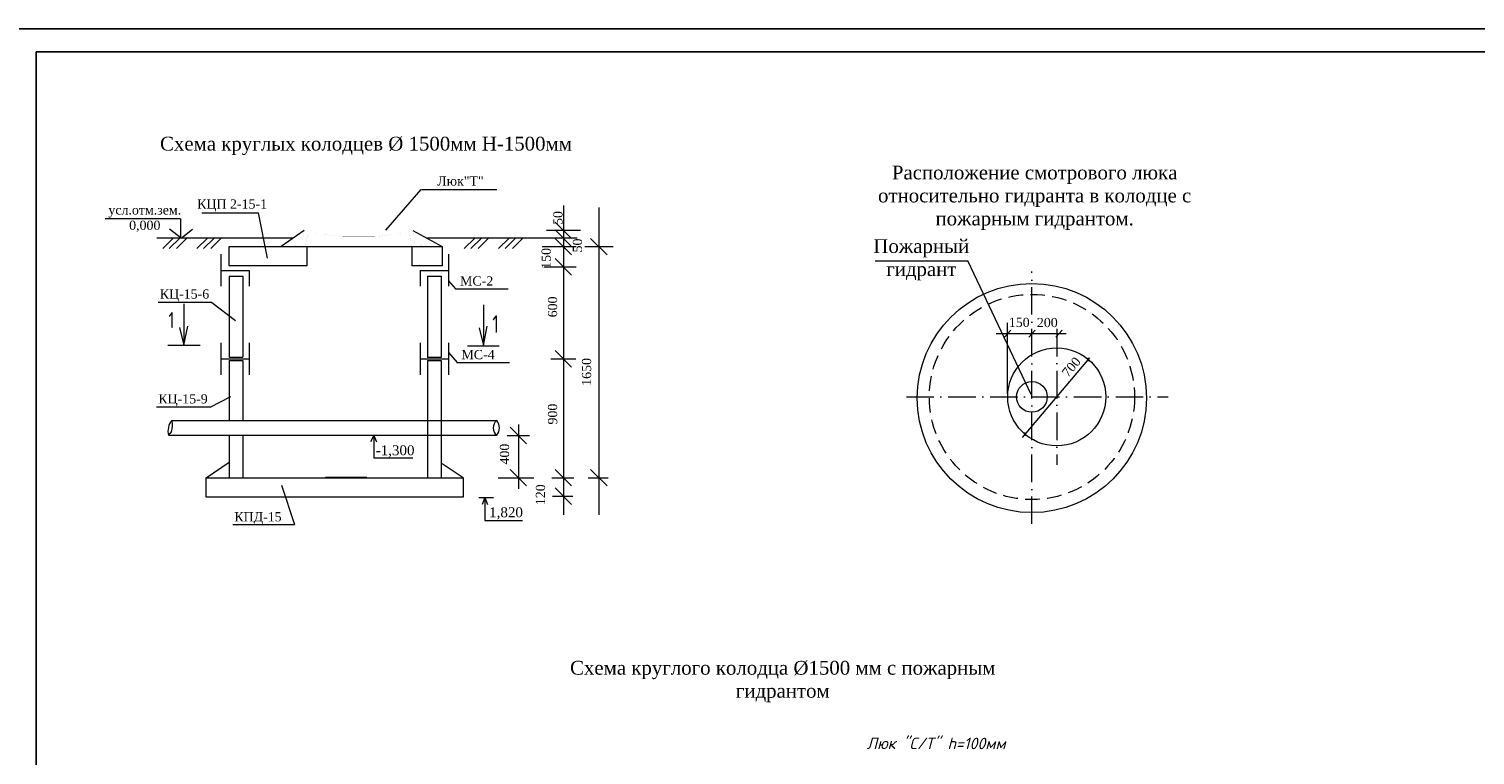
# Model space of a CAD drawing. Extents: x 0 to 361260, y 0 to 4201817.
# Tile 33 of 256: x 360168 to 360482, y 4194706 to 4194864. Entities that reach past the tile are written whole.
import ezdxf
from ezdxf.enums import TextEntityAlignment as Align

# ---------------------------------------------------------------- set-up
doc = ezdxf.new("R2010")
doc.units = 0
doc.header["$LTSCALE"] = 0.5
doc.header["$MEASUREMENT"] = 0
doc.linetypes.add('ACAD_ISO10W100', pattern=[18, 12, -3, 0, -3])
doc.linetypes.add('DASHED2', pattern=[9.525, 6.35, -3.175])
doc.layers.add('Д25', color=4, linetype='Continuous')
doc.layers.add('НВК_сервис', color=7, linetype='Continuous')
doc.styles.add('LYUDA', font='romans.shx', dxfattribs={"oblique": 15, "height": 3})
doc.styles.add('Nurbek', font='isocpeui.ttf')
doc.styles.add('STANDART', font='romans.shx', dxfattribs={"width": 0.8, "height": 300})
doc.styles.add('TIMES', font='times.ttf')

# ---------------------------------------------------------------- blocks, each defined once
blk = doc.blocks.new('_Oblique')
at = {"color": 0, "linetype": 'ByBlock', "lineweight": -2}
blk.add_line((-0.5, -0.5), (0.5, 0.5), dxfattribs=at)

msp = doc.modelspace()

# ---------------------------------------------------------------- linework, layer by layer
for p, q in [((360149.526, 4194863.66), (360743.526, 4194863.66)), ((360169.526, 4194448.66), (360169.526, 4194858.66)), ((360738.526, 4194858.66), (360169.526, 4194858.66))]:
    msp.add_line(p, q)
at = {"layer": 'НВК_сервис', "color": 0, "lineweight": 20}
for p, q in [((360245.545, 4194819.909), (360253.218, 4194828.739)), ((360253.237, 4194828.74), (360269.614, 4194828.74)), ((360284.108, 4194825.269), (360284.108, 4194758.058)), ((360291.836, 4194824.841), (360291.836, 4194758.058)), ((360200.869, 4194822.393), (360200.869, 4194818.193)), ((360205.499, 4194823.716), (360217.866, 4194823.716)), ((360219.808, 4194813.824), (360217.866, 4194823.716)), ((360282.308, 4194821.685), (360285.908, 4194818.085)), ((360201.009, 4194818.193), (360198.489, 4194820.153)), ((360201.009, 4194818.193), (360203.529, 4194820.153)), ((360227.801, 4194819.84), (360222.757, 4194816.335)), ((360251.415, 4194819.84), (360257.757, 4194816.335)), ((360280.408, 4194819.885), (360287.808, 4194819.885)), ((360282.308, 4194819.993), (360285.908, 4194816.393)), ((360225.431, 4194818.193), (360195.748, 4194818.193)), ((360197.015, 4194815.913), (360199.295, 4194818.193)), ((360198.455, 4194815.913), (360200.735, 4194818.193)), ((360200.015, 4194815.913), (360202.295, 4194818.193)), ((360204.455, 4194815.913), (360206.735, 4194818.193)), ((360205.895, 4194815.913), (360208.175, 4194818.193)), ((360207.455, 4194815.913), (360209.735, 4194818.193)), ((360211.436, 4194812.135), (360211.436, 4194816.335)), ((360211.436, 4194816.335), (360257.757, 4194816.335)), ((360228.357, 4194816.335), (360228.357, 4194812.135)), ((360251.157, 4194816.335), (360251.157, 4194812.135)), ((360287.108, 4194818.193), (360254.395, 4194818.193)), ((360257.757, 4194816.335), (360257.757, 4194812.135)), ((360262.574, 4194815.913), (360264.854, 4194818.193)), ((360264.014, 4194815.913), (360266.294, 4194818.193)), ((360265.574, 4194815.913), (360267.854, 4194818.193)), ((360270.014, 4194815.913), (360272.294, 4194818.193)), ((360271.454, 4194815.913), (360273.734, 4194818.193)), ((360273.014, 4194815.913), (360275.294, 4194818.193)), ((360279.508, 4194816.335), (360286.908, 4194816.335)), ((360282.308, 4194818.135), (360285.908, 4194814.535)), ((360288.751, 4194816.335), (360294.921, 4194816.335)), ((360290.036, 4194818.135), (360293.636, 4194814.535)), ((360209.636, 4194814.735), (360209.636, 4194807.735)), ((360259.157, 4194814.735), (360259.157, 4194807.735)), ((360282.308, 4194813.735), (360285.908, 4194810.135)), ((360209.636, 4194811.135), (360215.836, 4194811.135)), ((360209.636, 4194811.135), (360215.836, 4194811.135)), ((360228.357, 4194812.135), (360211.436, 4194812.135)), ((360211.436, 4194809.935), (360214.436, 4194809.935)), ((360211.436, 4194809.935), (360211.436, 4194794.314)), ((360214.436, 4194809.935), (360214.436, 4194794.314)), ((360215.836, 4194811.135), (360215.836, 4194807.735)), ((360257.757, 4194812.135), (360251.157, 4194812.135)), ((360252.957, 4194811.135), (360259.157, 4194811.135)), ((360252.957, 4194811.135), (360259.157, 4194811.135)), ((360252.957, 4194811.135), (360252.957, 4194807.735)), ((360254.557, 4194809.935), (360254.557, 4194795.515)), ((360254.557, 4194809.935), (360257.557, 4194809.935)), ((360257.557, 4194809.935), (360257.557, 4194795.515)), ((360279.908, 4194811.935), (360286.908, 4194811.935)), ((360214.436, 4194806.514), (360214.436, 4194792.279)), ((360259.143, 4194808.938), (360260.678, 4194807.135)), ((360260.678, 4194807.135), (360272.078, 4194807.135)), ((360207.697, 4194804.2), (360196.032, 4194804.2)), ((360201.648, 4194803.879), (360201.648, 4194797.799)), ((360207.697, 4194804.2), (360212.836, 4194800.314)), ((360266.744, 4194803.679), (360266.744, 4194797.599)), ((360211.436, 4194800.914), (360211.436, 4194792.282)), ((360200.688, 4194798.759), (360201.648, 4194794.919)), ((360201.648, 4194794.919), (360202.448, 4194799.079)), ((360201.648, 4194797.799), (360201.648, 4194794.919)), ((360265.784, 4194798.719), (360266.744, 4194794.879)), ((360266.744, 4194794.879), (360267.544, 4194799.039)), ((360266.744, 4194797.599), (360266.744, 4194794.719)), ((360198.128, 4194794.919), (360205.168, 4194794.919)), ((360209.636, 4194795.457), (360209.636, 4194788.457)), ((360215.836, 4194795.457), (360215.836, 4194788.457)), ((360252.957, 4194795.457), (360252.957, 4194788.457)), ((360254.557, 4194795.515), (360254.557, 4194792.271)), ((360257.557, 4194795.515), (360257.557, 4194792.268)), ((360259.157, 4194795.457), (360259.157, 4194788.457)), ((360270.184, 4194794.719), (360263.304, 4194794.719)), ((360282.308, 4194793.757), (360285.908, 4194790.157)), ((360209.636, 4194791.957), (360215.836, 4194791.957)), ((360211.436, 4194792.288), (360214.436, 4194792.288)), ((360211.436, 4194791.572), (360211.436, 4194784.714)), ((360211.436, 4194791.553), (360214.436, 4194791.553)), ((360214.436, 4194791.568), (360214.436, 4194784.714)), ((360252.957, 4194791.957), (360259.157, 4194791.957)), ((360254.557, 4194792.288), (360257.557, 4194792.288)), ((360254.557, 4194791.563), (360254.557, 4194777.992)), ((360254.557, 4194791.553), (360257.557, 4194791.553)), ((360257.557, 4194791.563), (360257.557, 4194777.992)), ((360259.173, 4194793.322), (360261.012, 4194791.123)), ((360260.98, 4194791.126), (360272.38, 4194791.126)), ((360383.869, 4194774.868), (360398.543, 4194792.2)), ((360211.436, 4194787.718), (360211.436, 4194778.547)), ((360214.436, 4194788.855), (360214.436, 4194778.547)), ((360207.373, 4194781.416), (360195.707, 4194781.416)), ((360207.373, 4194781.416), (360211.814, 4194783.752)), ((360198.983, 4194778.547), (360221.171, 4194778.547)), ((360217.369, 4194778.547), (360236.716, 4194778.547)), ((360232.954, 4194778.547), (360236.23, 4194778.547)), ((360236.716, 4194778.547), (360240.935, 4194778.547)), ((360238.762, 4194778.547), (360269.641, 4194778.547)), ((360254.557, 4194777.992), (360254.557, 4194766.114)), ((360257.557, 4194777.992), (360257.557, 4194766.114)), ((360274.32, 4194777.687), (360274.32, 4194763.714)), ((360198.918, 4194776.163), (360198.283, 4194775.327)), ((360198.283, 4194775.327), (360221.171, 4194775.327)), ((360211.436, 4194775.435), (360211.436, 4194766.114)), ((360214.436, 4194775.327), (360214.436, 4194766.114)), ((360214.436, 4194775.327), (360214.436, 4194773.327)), ((360217.369, 4194775.327), (360240.935, 4194775.327)), ((360234.154, 4194775.327), (360238.72, 4194775.327)), ((360238.72, 4194775.327), (360240.935, 4194775.327)), ((360240.935, 4194775.327), (360269.641, 4194775.327)), ((360271.892, 4194775.266), (360276.748, 4194775.266)), ((360272.52, 4194777.066), (360276.12, 4194773.466)), ((360206.436, 4194766.114), (360211.436, 4194769.514)), ((360262.357, 4194766.114), (360257.757, 4194769.114)), ((360206.436, 4194766.114), (360262.357, 4194766.114)), ((360206.436, 4194761.914), (360206.436, 4194766.114)), ((360262.357, 4194766.114), (360262.357, 4194761.914)), ((360269.902, 4194766.114), (360277.655, 4194766.114)), ((360270.61, 4194766.114), (360277.63, 4194766.114)), ((360272.52, 4194767.914), (360276.12, 4194764.314)), ((360281.583, 4194766.114), (360286.409, 4194766.114)), ((360282.308, 4194767.914), (360285.908, 4194764.314)), ((360290.036, 4194767.914), (360293.636, 4194764.314)), ((360222.836, 4194764.514), (360225.636, 4194755.914)), ((360282.308, 4194763.914), (360285.908, 4194760.314)), ((360262.357, 4194761.914), (360206.436, 4194761.914)), ((360212.264, 4194755.914), (360225.636, 4194755.914))]:
    msp.add_line(p, q, dxfattribs=at)
at = {"layer": 'НВК_сервис', "color": 0, "lineweight": 20, "ltscale": 2}
for p, q in [((360200.869, 4194822.393), (360184.516, 4194822.393)), ((360228.072, 4194816.335), (360251.556, 4194816.335)), ((360241.373, 4194766.12), (360232.411, 4194766.12))]:
    msp.add_line(p, q, dxfattribs=at)
at = {"layer": 'НВК_сервис', "color": 0, "linetype": 'Continuous', "lineweight": 20}
for p, q in [((360372.11, 4194813.149), (360351.893, 4194813.149)), ((360385.803, 4194784.178), (360372.095, 4194813.13)), ((360380.653, 4194784.442), (360380.653, 4194799.785)), ((360378.2, 4194797.441), (360393.392, 4194797.441)), ((360379.959, 4194796.66), (360381.339, 4194798.206)), ((360385.263, 4194796.66), (360386.643, 4194798.206)), ((360391.146, 4194796.66), (360392.526, 4194798.206))]:
    msp.add_line(p, q, dxfattribs=at)
at = {"layer": 'НВК_сервис', "lineweight": 20}
msp.add_line((360281.383, 4194791.957), (360286.833, 4194791.957), dxfattribs=at)
at = {"layer": 'НВК_сервис', "linetype": 'Continuous', "lineweight": 20}
for p, q in [((360242.926, 4194775.313), (360242.206, 4194773.873)), ((360242.926, 4194775.313), (360242.926, 4194770.417)), ((360242.926, 4194775.313), (360243.502, 4194773.873)), ((360242.926, 4194770.417), (360251.378, 4194770.417)), ((360289.461, 4194766.114), (360293.861, 4194766.114)), ((360281.733, 4194762.114), (360286.133, 4194762.114)), ((360265.74, 4194761.843), (360268.908, 4194761.843)), ((360267.036, 4194761.843), (360266.46, 4194760.259)), ((360267.036, 4194761.843), (360267.036, 4194756.803)), ((360267.036, 4194761.843), (360267.612, 4194760.259)), ((360267.036, 4194756.803), (360275.244, 4194756.803))]:
    msp.add_line(p, q, dxfattribs=at)
at = {"layer": 'НВК_сервис', "color": 0, "lineweight": 20, "const_width": 0.0071}
for points in [[(360239.608, 4194816.335), (360225.942, 4194816.335), (360225.942, 4194816.548, -0.4142136), (360226.297, 4194816.903), (360227.031, 4194816.903, 0.3695011), (360227.382, 4194817.204), (360227.801, 4194819.885), (360239.608, 4194819.885)], [(360239.608, 4194816.335), (360253.274, 4194816.335), (360253.274, 4194816.548, 0.4142136), (360252.919, 4194816.903), (360252.185, 4194816.903, -0.3695011), (360251.834, 4194817.204), (360251.415, 4194819.885), (360239.608, 4194819.885)]]:
    msp.add_lwpolyline(points, format="xyb", dxfattribs=at)
at = {"layer": 'НВК_сервис', "color": 0, "lineweight": 20}
for points in [[(360228.072, 4194816.335, 0.0071, 0.0071, 0), (360228.405, 4194818.55, 0.0071, 0.0071, -0.3711057), (360228.756, 4194818.852, 0.0071, 0.0071, 0), (360233.096, 4194818.852, 0, 0, 0)], [(360228.604, 4194819.175, 0.0071, 0.0071, 0), (360228.888, 4194819.175, 0.0071, 0.0071, 0), (360228.888, 4194819.175, 0.0071, 0.0071, -0.4142136), (360228.959, 4194819.246, 0.0071, 0.0071, 0), (360235.85, 4194819.246, 0.0071, 0, -0.4142136), (360236.027, 4194819.069, 0, 0, 0), (360236.13, 4194818.465, 0, 0, 0)], [(360236.697, 4194818.465, 0, 0, 0), (360236.804, 4194819.069, 0, 0.0071, -0.4142136), (360236.982, 4194819.246, 0.0071, 0.0071, 0), (360239.608, 4194819.246, 0, 0, 0)], [(360242.519, 4194818.465, 0, 0, 0), (360242.412, 4194819.069, 0, 0.0071, 0.4142136), (360242.235, 4194819.246, 0.0071, 0.0071, 0), (360239.608, 4194819.246, 0, 0, 0)], [(360250.612, 4194819.175, 0.0071, 0.0071, 0), (360250.328, 4194819.175, 0.0071, 0.0071, 0), (360250.328, 4194819.175, 0.0071, 0.0071, 0.4142136), (360250.257, 4194819.246, 0.0071, 0.0071, 0), (360243.367, 4194819.246, 0.0071, 0, 0.4142136), (360243.189, 4194819.069, 0, 0, 0), (360243.087, 4194818.465, 0, 0, 0)], [(360251.144, 4194816.335, 0.0071, 0.0071, 0), (360250.811, 4194818.55, 0.0071, 0.0071, 0.3711057), (360250.46, 4194818.852, 0.0071, 0.0071, 0), (360246.12, 4194818.852, 0, 0, 0)]]:
    msp.add_lwpolyline(points, format="xyseb", dxfattribs=at)
at = {"layer": 'НВК_сервис', "color": 0, "lineweight": 20, "const_width": 0.0071}
for points in [[(360228.369, 4194819.885), (360228.369, 4194819.136)], [(360228.369, 4194819.136), (360230.867, 4194819.136)], [(360228.604, 4194819.175), (360228.604, 4194819.885)], [(360228.888, 4194818.852), (360228.888, 4194819.136)], [(360236.13, 4194818.465), (360230.003, 4194819.246)], [(360243.087, 4194818.465), (360249.214, 4194819.246)], [(360250.847, 4194819.136), (360248.349, 4194819.136)], [(360250.328, 4194818.852), (360250.328, 4194819.136)], [(360250.612, 4194819.175), (360250.612, 4194819.885)], [(360250.847, 4194819.885), (360250.847, 4194819.136)], [(360236.13, 4194818.465), (360236.697, 4194818.465)], [(360236.697, 4194818.465), (360239.608, 4194818.465)], [(360242.519, 4194818.465), (360239.608, 4194818.465)], [(360243.087, 4194818.465), (360242.519, 4194818.465)]]:
    msp.add_lwpolyline(points, dxfattribs=at)
at = {"layer": 'НВК_сервис', "color": 0, "linetype": 'ACAD_ISO10W100', "lineweight": 20, "flags": 128}
for points in [[(360385.941, 4194756.053), (360385.941, 4194810.924)], [(360391.331, 4194798.453), (360391.331, 4194768.943)], [(360358.652, 4194783.681), (360415.59, 4194783.681)]]:
    msp.add_lwpolyline(points, dxfattribs=at)
at = {"layer": 'НВК_сервис', "color": 0, "lineweight": 20}
for centre, radius in [((360385.941, 4194783.419), 24.906), ((360391.331, 4194783.681), 10.656), ((360385.941, 4194783.681), 3.34)]:
    msp.add_circle(centre, radius, dxfattribs=at)
for centre, radius, start, end in [((360201.836, 4194776.24), 3.669, 141.04988, 194.42057), ((360195.535, 4194777.448), 3.618, 339.19661, 17.67382), ((360270.934, 4194776.937), 2.065, 128.75679, 231.24321), ((360267.568, 4194776.937), 2.625, 322.17133, 37.82867)]:
    msp.add_arc(centre, radius, start, end, dxfattribs=at)

# ---------------------------------------------------------------- block references
at = {"layer": 'НВК_сервис', "color": 0, "lineweight": 20, "xscale": 0.4999999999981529, "yscale": 0.4999999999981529, "zscale": 0.4999999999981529}
for p, rotation in [((360398.218, 4194791.813), 229.7374374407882), ((360384.444, 4194775.55), 49.73743744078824)]:
    msp.add_blockref('_Oblique', p, dxfattribs=dict(at, rotation=rotation))

# ---------------------------------------------------------------- texts
at = {"layer": 'Д25', "color": 7, "lineweight": 25, "transparency": 33554687, "style": 'Nurbek'}
msp.add_text('Люк "С/Т" h=100мм', height=2.5, rotation=359.89306, dxfattribs=at).set_placement((360350.024, 4194707.139))
at = {"layer": 'НВК_сервис', "color": 0, "lineweight": 20, "style": 'STANDART', "width": 0.7}
msp.add_text('1', height=3.52, dxfattribs=at).set_placement((360199.568, 4194802.119), align=Align.TOP_RIGHT)
msp.add_text('1', height=3.84, dxfattribs=at).set_placement((360268.664, 4194797.599))
at = {"layer": 'НВК_сервис', "color": 0, "lineweight": 20, "ltscale": 0.25, "attachment_point": 2, "style": 'LYUDA'}
for s, insert, char_height, width in [('{\\fTimes New Roman|b0|i0|c204|p18;\\H0.5769x;\\Q0;Схема круглых колодцев %%C 1500мм\\fTimes New Roman|b0|i0|c0|p18; \\fTimes New Roman|b0|i0|c204|p18;Н-1500мм}', (360241.198, 4194840.224), 5.2, 101.86426), ('{\\fTimes New Roman|b0|i0|c204|p18;\\Q0;Люк"Т"}', (360261.738, 4194831.602), 2, 18.02741), ('{\\fTimes New Roman|b0|i0|c204|p18;\\Q0;усл.отм.зем. 0,000}', (360193.125, 4194825.316), 2, 15.78135), ('{\\fTimes New Roman|b0|i0|c204|p18;\\Q0;КЦП 2\\fTimes New Roman|b0|i0|c0|p18;-\\fTimes New Roman|b0|i0|c204|p18;15-1}', (360212.109, 4194826.601), 2, 15.33795), ('{\\fTimes New Roman|b0|i0|c204|p18;\\H0.5769x;\\Q0;Пожарный гидрант}', (360361.904, 4194817.956), 5.2, 23.83923), ('{\\fTimes New Roman|b0|i0|c204|p18;\\Q0;МС-2}', (360265.256, 4194809.88), 2, 8.99406), ('{\\fTimes New Roman|b0|i0|c204|p18;\\Q0;КЦ\\fTimes New Roman|b0|i0|c0|p18;-\\fTimes New Roman|b0|i0|c204|p18;15-6 }', (360201.758, 4194807.043), 2, 19.38033), ('{\\fTimes New Roman|b0|i0|c204|p18;\\Q0;150}', (360383.183, 4194800.876), 2, 12.08911), ('{\\fTimes New Roman|b0|i0|c204|p18;\\Q0;200}', (360389.287, 4194800.844), 2, 12.08911), ('{\\fTimes New Roman|b0|i0|c204|p18;\\Q0;МС-4}', (360265.558, 4194793.871), 2, 8.99406), ('{\\fTimes New Roman|b0|i0|c204|p18;\\Q0;КЦ\\fTimes New Roman|b0|i0|c0|p18;-\\fTimes New Roman|b0|i0|c204|p18;15-9 }', (360201.433, 4194784.258), 2, 19.38033), ('{\\fTimes New Roman|b0|i0|c204|p18;\\H0.5769x;\\Q0;-1,300}', (360247.534, 4194773.153), 3.744, 11.36257), ('{\\fTimes New Roman|b0|i0|c204|p18;\\H0.5769x;\\Q0;1,820}', (360271.644, 4194759.683), 3.744, 10.9556), ('{\\fTimes New Roman|b0|i0|c204|p18;\\Q0;КПД\\fTimes New Roman|b0|i0|c0|p18;-\\fTimes New Roman|b0|i0|c204|p18;15}', (360217.735, 4194758.62), 2, 12.08911), ('{\\fTimes New Roman|b0|i0|c204|p18;\\H0.5769x;\\Q0;Схема круглого колодца %%C1500 мм с пожарным гидрантом}', (360331.79, 4194726.295), 5.2, 96.42539)]:
    msp.add_mtext(s, dxfattribs=dict(at, insert=insert, char_height=char_height, width=width))
at = {"layer": 'НВК_сервис', "color": 0, "ltscale": 0.25, "insert": (360386.538, 4194833.953), "char_height": 5.2, "width": 89.29759, "attachment_point": 2, "style": 'LYUDA'}
msp.add_mtext('{\\fTimes New Roman|b0|i0|c204|p18;\\H0.5769x;\\Q0;Расположение смотрового люка относительно гидранта в колодце с пожарным гидрантом.}', dxfattribs=at)
at = {"layer": 'НВК_сервис', "color": 0, "lineweight": 20, "ltscale": 0.25, "char_height": 2, "attachment_point": 2, "rotation": 90, "style": 'LYUDA'}
for s, insert, width in [('{\\fTimes New Roman|b0|i0|c204|p18;\\Q0;50}', (360281.912, 4194822.562), 19.8), ('{\\fTimes New Roman|b0|i0|c204|p18;\\Q0;150}', (360279.362, 4194813.779), 19.8), ('{\\fTimes New Roman|b0|i0|c204|p18;\\Q0;50}', (360286.156, 4194816.586), 19.8), ('{\\fTimes New Roman|b0|i0|c204|p18;\\Q0;600}', (360280.75, 4194803.24), 9.38962), ('{\\fTimes New Roman|b0|i0|c204|p18;\\Q0;1650\\fTimes New Roman|b0|i0|c0|p18; }', (360288.139, 4194789.108), 8.40368), ('{\\fTimes New Roman|b0|i0|c204|p18;\\Q0;900}', (360280.75, 4194779.933), 15.11067), ('{\\fTimes New Roman|b0|i0|c204|p18;\\Q0;400}', (360270.308, 4194771.235), 19.8), ('{\\fTimes New Roman|b0|i0|c204|p18;\\Q0;120}', (360278.123, 4194762.406), 19.8)]:
    msp.add_mtext(s, dxfattribs=dict(at, insert=insert, width=width))

# ---------------------------------------------------------------- next in the draw order: texts
at = {"layer": 'НВК_сервис', "color": 0, "lineweight": 20, "insert": (360394.509, 4194790.177), "char_height": 2, "attachment_point": 5, "rotation": 49.73744, "style": 'TIMES', "bg_fill": 3, "box_fill_scale": 1.1, "bg_fill_color": 256, "bg_fill_true_color": 13158600, "bg_fill_transparency": 2507068}
msp.add_mtext('700', dxfattribs=at)

# ---------------------------------------------------------------- next in the draw order: linework, layer by layer
at = {"layer": 'НВК_сервис', "color": 0, "linetype": 'DASHED2', "lineweight": 20}
msp.add_circle((360385.948, 4194783.657), 22.304, dxfattribs=at)

doc.saveas('drawing.dxf')
